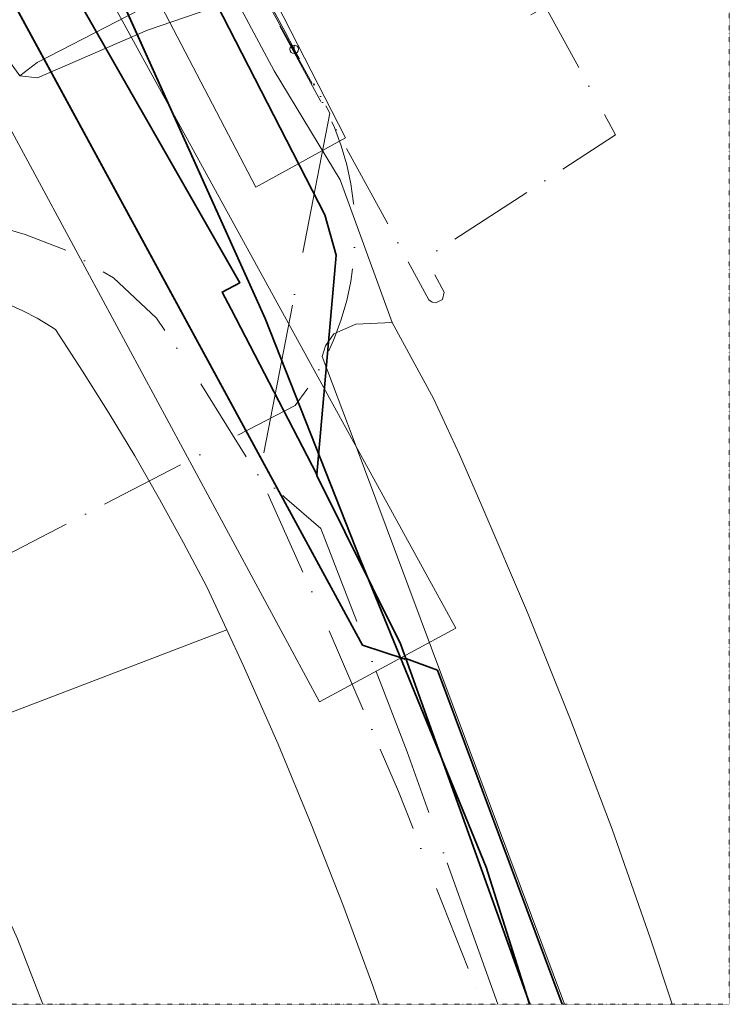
# Model space of a CAD drawing. Header units: millimetres. Extents: x 1069 to 250059, y -65909 to 70891.
# Tile 13 of 109: x 133033 to 166095, y -65909 to -20054. Entities that reach past the tile are written whole.
import ezdxf

# ---------------------------------------------------------------- set-up
doc = ezdxf.new("R2010")
doc.units = ezdxf.units.MM
for name, pattern in [('Dash dot', [15.875, 6.35, -4.7625, 0, -4.7625]), ('IMPORT-KL-DATA-N', [12500, 4000, -1000, 0, -1000, 4000, -1000, 0, -1500]), ('IMPORT-KL-GAS-LD-N', [13000, 4000, -1000, 0, -1000, 4000, -1000, 0, -2000]), ('IMPORT-KL-LS-N', [13000, 4000, -1000, 0, -1000, 4000, -1000, 0, -2000]), ('IMPORT-KL-WATER-N', [9500, 7000, -500, 0, -2000])]:
    doc.linetypes.add(name, pattern=pattern)
for name, color, linetype, lineweight in [('B-CO-KL-DATA-G', 3, 'IMPORT-KL-DATA-N', 18), ('B-CO-KL-DATA_DUCT-G', 100, 'Continuous', 35), ('B-CO-KL-DATA_HULPSTUK-S-1', 3, 'Continuous', 18), ('B-CO-KL-DATA_KABELBED-G', 100, 'Continuous', 35), ('B-CO-KL-DATA_MANTELBUIS-G', 100, 'Continuous', 35), ('B-CO-KL-ET_LS-G', 180, 'IMPORT-KL-LS-N', 18), ('B-CO-KL-GAS_LD-G', 2, 'IMPORT-KL-GAS-LD-N', 18), ('B-CO-KL-WATER-G', 5, 'IMPORT-KL-WATER-N', 18), ('B-CO-KL-WATER_HULPSTUK-S-1', 5, 'Continuous', 18), ('B-CO-OG-INFO-G', 50, 'Continuous', 18), ('B-WE-GR-BEPLANTING_CULTUUR_BOSPLANTSOEN-GV', 3, 'Continuous', 18), ('B-WE-GR-GRAS-GV', 60, 'Continuous', 13), ('B-WE-GW-TALUD_KRUIN-G', 3, 'Continuous', 18), ('B-WE-OG-WATER-GV', 4, 'Continuous', 18), ('B-WE-OG-WEG-GV', 50, 'Continuous', 18), ('V-CO-KL-WATER_HULPSTUK-S-1', 5, 'Continuous', 18), ('X-XX-AL-CONSTRUCTIELIJN-G-2', 7, 'Dash dot', 18), ('XR-463688-BGT_Blauwverlaat_dwg-1', 240, 'Continuous', 13), ('XR-463688-KL_Blauwverlaat_dwg-1', 50, 'Continuous', 18)]:
    doc.layers.add(name, color=color, linetype=linetype, lineweight=lineweight)

# ---------------------------------------------------------------- blocks, each defined once
blk = doc.blocks.new('XR-463688-KL_Blauwverlaat_dwg_SKL-WTB_HULP_OVERIG-SO-3329027-N_A_P_ Copy 1')
at = {"layer": 'B-CO-KL-WATER_HULPSTUK-S-1'}
for p, q in [((-141, 141), (141, -141)), ((141, 141), (-141, -141))]:
    blk.add_line(p, q, dxfattribs=at)
blk = doc.blocks.new('XR-463688-KL_Blauwverlaat_dwg_SKL-WTB_HULP_AFSLUITER-SO-3329030-N_A_P_ Copy 1')
at = {"layer": 'V-CO-KL-WATER_HULPSTUK-S-1'}
blk.add_line((0, 800), (0, -800), dxfattribs=at)
blk.add_circle((0, 0), 1000, dxfattribs=at)
blk = doc.blocks.new('XR-463688-KL_Blauwverlaat_dwg_SKL-WTB_HULP_OVERIG-SO-3329031-N_A_P_ Copy 1')
at = {"layer": 'B-CO-KL-DATA_HULPSTUK-S-1'}
for p, q in [((-141, 141), (141, -141)), ((141, 141), (-141, -141))]:
    blk.add_line(p, q, dxfattribs=at)
blk = doc.blocks.new('XR-463688-KL_Blauwverlaat_dwg-3329013-N_A_P_ Copy 1')
at = {"layer": 'B-CO-KL-DATA-G', "flags": 128}
blk.add_lwpolyline([(-49844, 48074), (-51119, 55210), (-51882, 57636), (-46028, 59384), (-24830, 52883), (-11165, 60823), (8587, 72850), (24739, 81723), (26082, 83022), (31154, 86457), (32003, 87031), (35465, 88924), (41924, 91598), (85143, 12544), (86284, 13166), (89542, 7198), (80708, 1465), (81565, -129), (81486, -471), (81171, -625), (80995, -587), (80852, -478), (73347, 13283), (33199, 84814), (32383, 86327), (31862, 86578), (31571, 86589), (31154, 86457)], dxfattribs=at)
at = {"layer": 'B-CO-KL-DATA_DUCT-G'}
blk.add_line((25967, 103509), (73216, -1352), dxfattribs=at)
at = {"layer": 'B-CO-KL-DATA_DUCT-G', "flags": 128}
for points in [[(25967, 103509), (73216, -1352)], [(85542, -33291), (83510, -26908), (77681, -12633), (73216, -1352), (77681, -12633), (83510, -26908)]]:
    blk.add_lwpolyline(points, close=True, dxfattribs=at)
at = {"layer": 'B-CO-KL-DATA_KABELBED-G'}
blk.add_line((77756, -16562), (12472, 103509), dxfattribs=at)
at = {"layer": 'B-CO-KL-DATA_KABELBED-G', "flags": 128}
for points in [[(12472, 103509), (24986, 80492), (60476, 15220), (77756, -16562), (79703, -17209)], [(25967, 103509), (73216, -1352), (77681, -12633), (83510, -26908), (85542, -33291)], [(35679, 86066), (35275, 86697), (33635, 85920), (34009, 85196), (36789, 79809), (76007, 3472), (76528, 1604), (75630, -8625), (75630, -8626), (75627, -8665), (79523, -16504), (79768, -17186), (85544, -33291)], [(75630, -8625), (71639, -923), (71215, -121), (72044, 316), (62805, 16492), (60476, 15220), (30986, -892), (30220, 445)], [(79768, -17186), (81243, -17737), (87065, -33291)]]:
    blk.add_lwpolyline(points, dxfattribs=at)
at = {"layer": 'B-CO-KL-DATA_MANTELBUIS-G'}
for p, q in [((77756, -16562), (12472, 103509)), ((25967, 103509), (73216, -1352))]:
    blk.add_line(p, q, dxfattribs=at)
at = {"layer": 'B-CO-KL-ET_LS-G', "flags": 128}
blk.add_lwpolyline([(27822, 3352), (27787, 3276), (32107, -4578), (35756, -7479), (45927, -1601), (46981, -1026), (51618, -9556), (53609, -13223), (54699, -12630), (55240, -13613), (55280, -13715), (55315, -13829), (55347, -14020), (55352, -14122), (55342, -14298), (55327, -14384), (55298, -14486), (55261, -14553), (55215, -14606), (55147, -14658), (55044, -14702), (54940, -14715), (54840, -14700), (54756, -14667), (54691, -14622), (54649, -14582), (54609, -14528), (54576, -14463), (54550, -14345), (54592, -14243), (54626, -14188), (54687, -14116), (54775, -14044), (54869, -13994), (54952, -13968), (55075, -13953), (55180, -13961), (55299, -13997), (55403, -14055), (55489, -14118), (55561, -14227), (56004, -15041), (74621, -5398), (75161, -4662), (75647, -3889), (76079, -3085), (76453, -2252), (76767, -1395), (77021, -518), (77212, 374), (77340, 1278), (77404, 2188), (77404, 3101), (77340, 4012), (77213, 4915), (77022, 5808), (76768, 6685), (76454, 7542), (76081, 8374), (68376, 22397), (37098, 78542), (33646, 84997), (33590, 85103), (33517, 85198), (33429, 85279), (33328, 85344), (33218, 85391), (33101, 85419), (32981, 85426), (32862, 85413), (32746, 85379), (32638, 85327), (32540, 85257), (32456, 85172), (32387, 85074), (32336, 84965), (32304, 84850), (32293, 84730), (32310, 84568), (32364, 84414), (32558, 84051), (22380, 78483), (14524, 74500), (11989, 73737), (8247, 71733), (6307, 70805), (4463, 69591), (-6921, 64129), (-8727, 63159), (-15352, 59596), (-19168, 57544), (-30769, 51679), (-38077, 51704), (-44679, 48288), (-47450, 47115), (-51341, 45863), (-51142, 45191), (-51119, 45070), (-51119, 44947), (-51143, 44825), (-51190, 44711), (-51258, 44608), (-51344, 44520), (-51446, 44450), (-51559, 44400), (-51678, 44375), (-51800, 44374), (-51919, 44396), (-52032, 44442), (-52133, 44509), (-52219, 44595), (-52286, 44696), (-52332, 44808), (-52531, 45480), (-54146, 44961)], dxfattribs=at)
at = {"layer": 'B-CO-KL-GAS_LD-G', "flags": 128}
blk.add_lwpolyline([(47349, 2727), (50402, 3714), (53712, 3735), (56566, 3619), (59760, 3217), (62034, 2561), (64031, 1788), (66154, 539), (68153, -1335), (70027, -4083), (73149, -9080), (75897, -15200), (79431, -23379), (82892, -32188), (83209, -33291)], dxfattribs=at)
at = {"layer": 'B-CO-KL-WATER-G', "flags": 128}
blk.add_lwpolyline([(84065, -33291), (79837, -21526), (75812, -11130), (74127, -9666), (72954, -8649), (76229, 8214), (75494, 9541), (74571, 11184), (74159, 12004), (53814, 49050), (38186, 77507), (34118, 84915), (33027, 86901), (32623, 87637), (30331, 86427), (28656, 85543), (26875, 84603), (25339, 83792), (24674, 80112), (-9893, 60808), (-18696, 56225), (-26052, 53211), (-31876, 51663), (-40139, 50570), (-41073, 50136), (-45698, 47986), (-48794, 46546)], dxfattribs=at)
at = {"layer": 'B-CO-OG-INFO-G', "flags": 128}
for points in [[(16561, 103509), (82108, -15771), (75758, -19211), (9520, 103509)], [(74571, 11184), (74159, 12004), (53814, 49050), (38186, 77507), (34118, 84915), (33027, 86901)]]:
    blk.add_lwpolyline(points, dxfattribs=at)
blk.add_lwpolyline([(72788, 4759), (76968, 7059), (37738, 83559), (33068, 80769)], close=True, dxfattribs=at)
at = {"xscale": 0.2, "yscale": 0.2, "zscale": 0.2}
for name, p in [('XR-463688-KL_Blauwverlaat_dwg_SKL-WTB_HULP_AFSLUITER-SO-3329030-N_A_P_ Copy 1', (74571, 11184)), ('XR-463688-KL_Blauwverlaat_dwg_SKL-WTB_HULP_OVERIG-SO-3329027-N_A_P_ Copy 1', (75494, 9541)), ('XR-463688-KL_Blauwverlaat_dwg_SKL-WTB_HULP_OVERIG-SO-3329031-N_A_P_ Copy 1', (75630, -8625)), ('XR-463688-KL_Blauwverlaat_dwg_SKL-WTB_HULP_OVERIG-SO-3329031-N_A_P_ Copy 1', (75630, -8626)), ('XR-463688-KL_Blauwverlaat_dwg_SKL-WTB_HULP_OVERIG-SO-3329031-N_A_P_ Copy 1', (75630, -8626)), ('XR-463688-KL_Blauwverlaat_dwg_SKL-WTB_HULP_OVERIG-SO-3329031-N_A_P_ Copy 1', (79703, -17209)), ('XR-463688-KL_Blauwverlaat_dwg_SKL-WTB_HULP_OVERIG-SO-3329031-N_A_P_ Copy 1', (79768, -17186)), ('XR-463688-KL_Blauwverlaat_dwg_SKL-WTB_HULP_OVERIG-SO-3329031-N_A_P_ Copy 1', (79768, -17186)), ('XR-463688-KL_Blauwverlaat_dwg_SKL-WTB_HULP_OVERIG-SO-3329031-N_A_P_ Copy 1', (79768, -17186))]:
    blk.add_blockref(name, p, dxfattribs=at)
blk = doc.blocks.new('XR-463688-BGT_Blauwverlaat_dwg-3328323-N_A_P_ Copy 1')
at = {"layer": 'B-WE-GR-BEPLANTING_CULTUUR_BOSPLANTSOEN-GV', "flags": 128}
for points in [[(134878, -263700), (121030, -268996), (125120, -278095), (126298, -281146)], [(141980, -281146), (141679, -280280), (140283, -276503), (138810, -272756), (137264, -269038), (135644, -265352), (134878, -263700)]]:
    blk.add_lwpolyline(points, dxfattribs=at)
at = {"layer": 'B-WE-GR-GRAS-GV', "flags": 128}
for points in [[(158287, -210559), (143949, -218940), (130680, -226472), (120903, -231886), (125231, -237907)], [(158287, -218155), (152332, -222002), (143399, -227473), (134742, -232937), (131894, -234252), (126035, -237282), (125231, -237907), (126052, -238002), (131174, -235781), (135305, -234344), (141221, -230691), (154182, -222549), (158287, -219963)], [(125231, -237907), (126035, -237282), (131894, -234252), (134742, -232937), (143399, -227473), (152332, -222002), (158287, -218155)], [(158287, -219963), (154182, -222549), (141221, -230691), (135305, -234344), (137084, -237666), (140160, -242749), (142585, -249396), (144502, -252931), (145714, -255546), (146750, -257925), (148886, -262901), (150910, -267923), (152823, -272988), (154622, -278095), (155621, -281146)]]:
    blk.add_lwpolyline(points, dxfattribs=at)
at = {"layer": 'B-WE-GW-TALUD_KRUIN-G', "flags": 128}
blk.add_lwpolyline([(125231, -237907), (126052, -238002), (131174, -235781), (135305, -234344), (141221, -230691), (154182, -222549), (158287, -219963)], dxfattribs=at)
at = {"layer": 'B-WE-OG-WATER-GV', "flags": 128}
blk.add_lwpolyline([(155621, -281146), (154622, -278095), (152823, -272988), (150910, -267923), (148886, -262901), (146750, -257925), (145714, -255546), (144502, -252931), (142585, -249396), (140880, -249468), (140141, -249796), (139864, -249920), (139473, -250484), (139315, -250972), (140758, -254801), (150605, -281146)], dxfattribs=at)
at = {"layer": 'B-WE-OG-WEG-GV', "flags": 128}
for points in [[(142585, -249396), (140160, -242749), (137084, -237666), (135305, -234344), (131174, -235781), (126052, -238002), (125231, -237907), (120903, -231886)], [(124688, -248533), (125370, -248846), (126033, -249196), (126677, -249581), (126888, -249717), (128157, -251659), (129388, -253624), (130584, -255610), (131742, -257619), (132864, -259649), (133948, -261698), (134878, -263700), (135644, -265352), (137264, -269038), (138810, -272756), (140283, -276503), (141679, -280280), (141980, -281146)], [(121030, -268996), (134878, -263700), (133948, -261698), (132864, -259649), (131742, -257619), (130584, -255610), (129388, -253624), (128157, -251659), (126888, -249717), (126677, -249581), (126033, -249196), (125370, -248846), (124688, -248533)], [(150605, -281146), (140758, -254801), (139315, -250972), (139473, -250484), (139864, -249920), (140141, -249796), (140880, -249468), (142585, -249396)], [(126298, -281146), (125120, -278095), (121030, -268996)]]:
    blk.add_lwpolyline(points, dxfattribs=at)

msp = doc.modelspace()

# ---------------------------------------------------------------- linework, layer by layer
at = {"layer": 'X-XX-AL-CONSTRUCTIELIJN-G-2'}
for p, q in [((166094.7, 70891.3), (166094.7, -65908.7)), ((166094.7, -65908.7), (17103.7, -65908.7))]:
    msp.add_line(p, q, dxfattribs=at)

# ---------------------------------------------------------------- block references
at = {"layer": 'XR-463688-BGT_Blauwverlaat_dwg-1'}
msp.add_blockref('XR-463688-BGT_Blauwverlaat_dwg-3328323-N_A_P_ Copy 1', (7807.6, 215237), dxfattribs=at)
at = {"layer": 'XR-463688-KL_Blauwverlaat_dwg-1'}
msp.add_blockref('XR-463688-KL_Blauwverlaat_dwg-3329013-N_A_P_ Copy 1', (71249.6, -32617.5), dxfattribs=at)

doc.saveas('drawing.dxf')
